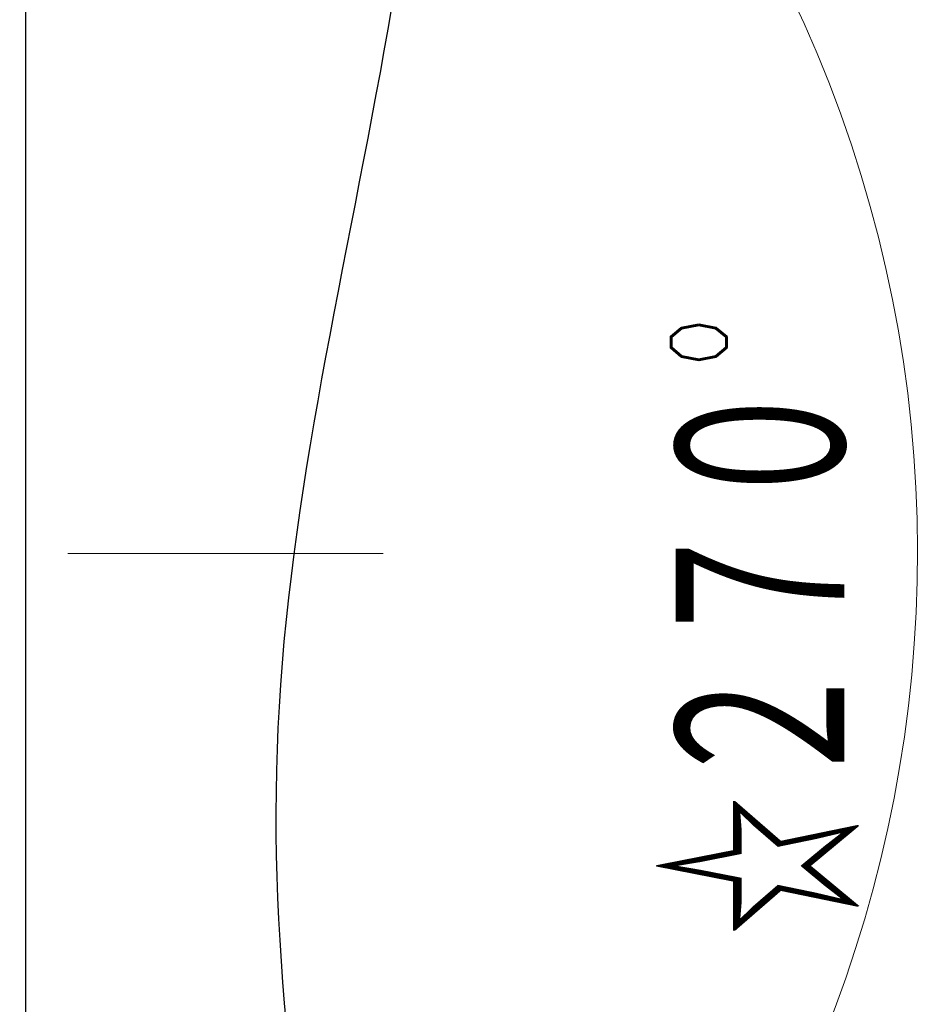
# Model space of a CAD drawing. Header units: millimetres. Extents: x 0 to 1071, y 0 to 742.
# Tile 26 of 133: x 510 to 551, y 204 to 250. Entities that reach past the tile are written whole.
import ezdxf

# ---------------------------------------------------------------- set-up
doc = ezdxf.new("R2010")
doc.units = ezdxf.units.MM
doc.header["$LTSCALE"] = 0.454724
doc.linetypes.add('CENTER', pattern=[50.8, 31.75, -6.35, 6.35, -6.35])
doc.layers.add('NoLayerName_001', color=7, linetype='Continuous')
doc.styles.get("Standard").update_dxf_attribs({"font": 'txt', "bigfont": 'extfont2'})

# ---------------------------------------------------------------- blocks, each defined once
blk = doc.blocks.new('DIM_0003')
at = {"color": 3, "linetype": 'Continuous', "lineweight": 13}
blk.add_arc((59.306, 51.361), 59.306, 300, 210, dxfattribs=at)
at = {"color": 3, "linetype": 'Continuous', "lineweight": 13, "width": 0.666667}
blk.add_text('☆２７０%%d', height=8.75, rotation=90, dxfattribs=at).set_placement((116.112, 33.861))

msp = doc.modelspace()

# ---------------------------------------------------------------- linework, layer by layer
at = {"layer": 'NoLayerName_001', "color": 7, "linetype": 'Continuous', "lineweight": 25}
for p in [(509.876358, 289.598774), (509.876358, 289.192668)]:
    msp.add_line(p, (509.876358, 160.598774), dxfattribs=at)
at = {"layer": 'NoLayerName_001', "color": 4, "linetype": 'CENTER', "lineweight": 13}
msp.add_line((526.246124, 225.098774), (445.502502, 225.098774), dxfattribs=at)
at = {"layer": 'NoLayerName_001', "color": 7, "linetype": 'Continuous', "lineweight": 25}
msp.add_open_spline([(520.497679, 294.573526), (522.39181, 290.028658), (534.667945, 266.428364), (513.200361, 217.681595), (527.189548, 177.206747), (530.046939, 156.765385)], degree=3, knots=[0, 0, 0, 0, 14.771323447, 77.796662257, 139.716979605, 139.716979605, 139.716979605, 139.716979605], dxfattribs=at)

# ---------------------------------------------------------------- block references
at = {"layer": 'NoLayerName_001', "color": 3, "linetype": 'Continuous', "lineweight": 13}
msp.add_blockref('DIM_0003', (432.070374, 173.738251), dxfattribs=at)

doc.saveas('drawing.dxf')
